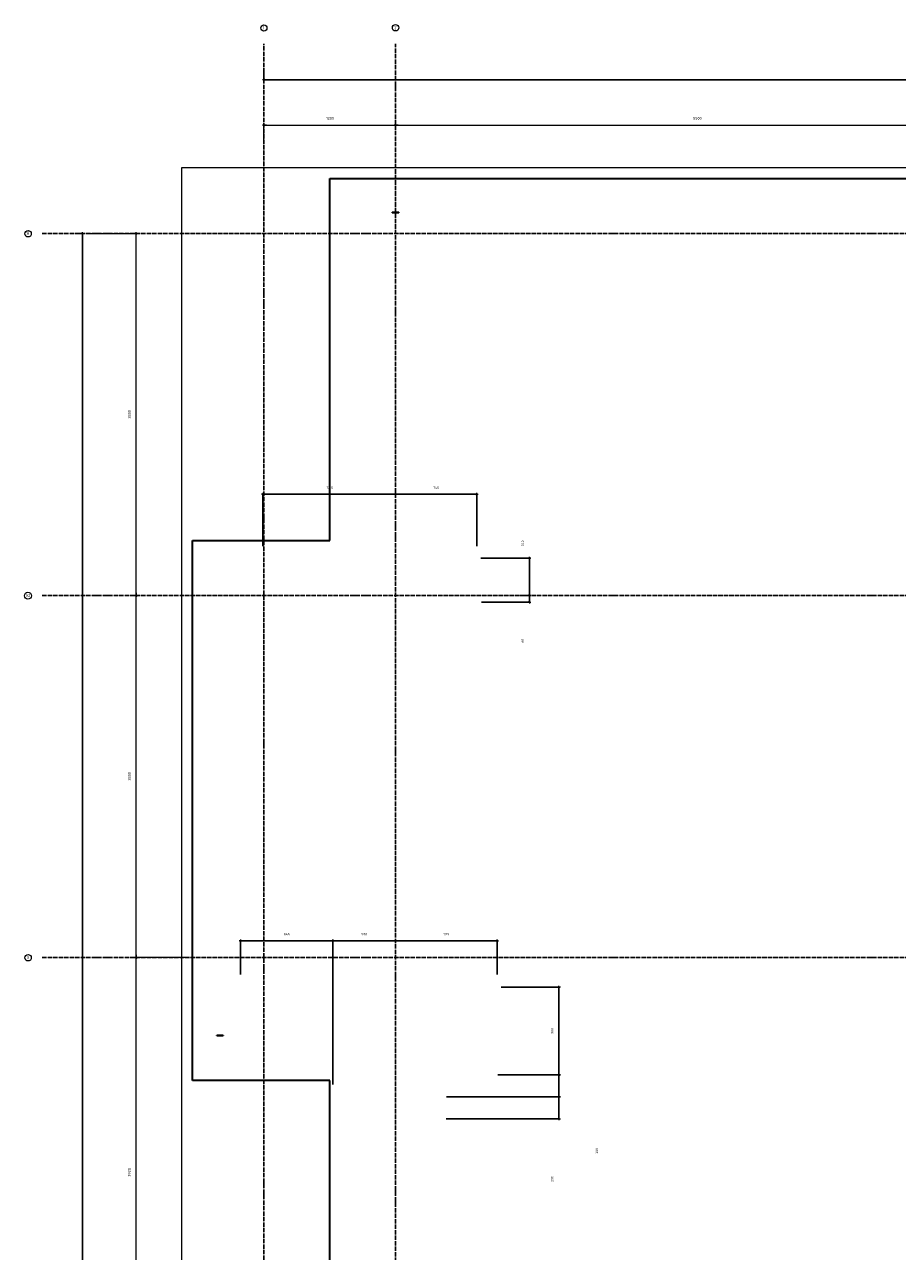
# Model space of a CAD drawing. Header units: millimetres. Extents: x -3170 to 89801, y -74170 to 82422.
# Tile 15 of 105: x 27818 to 35775, y 28500 to 39685. Entities that reach past the tile are written whole.
import ezdxf

# ---------------------------------------------------------------- set-up
doc = ezdxf.new("R2010")
doc.units = ezdxf.units.MM
doc.header["$PDMODE"] = 65
for name, pattern in [('______11', [50, 40, -5, 0, -5]), ('______3', [50, 40, -10]), ('______5', [110, 80, -10, 10, -10])]:
    doc.linetypes.add(name, pattern=pattern)
for name, color, linetype, lineweight in [('Standard', 7, 'Continuous', 25), ('Балка_ общее', 7, '______3', 13), ('Размерная линия_ общее', 7, 'Continuous', 13)]:
    doc.layers.add(name, color=color, linetype=linetype, lineweight=lineweight)
doc.layers.add('Осевая линия_ общее', color=7, linetype='______5', lineweight=13, true_color=0xa0a0a0)
doc.styles.add('ISOCPEUR', font='ISOCPEUR')
doc.dimstyles.new('DIMSTYLE_17', dxfattribs={"dimtxt": 22, "dimasz": 25, "dimexe": 0, "dimexo": 0, "dimgap": 11, "dimtad": 2, "dimdec": 0, "dimrnd": 1, "dimzin": 12, "dimdsep": 46, "dimtxsty": 'ISOCPEUR', "dimblk1": 'ALL_ML_STRICH', "dimblk2": 'ALL_ML_STRICH', "dimsah": 1, "dimcen": 0, "dimclrd": 7, "dimclre": 256, "dimclrt": 7, "dimadec": 0, "dimazin": 0, "dimtfac": 1, "dimtdec": 0, "dimtix": 1, "dimtmove": 2, "dimatfit": 3, "dimfxl": 0, "dimtzin": 0, "dimlwd": 0, "dimlwe": -3, "dimarcsym": 0})
doc.dimstyles.new('DIMSTYLE_3', dxfattribs={"dimtxt": 22, "dimasz": 25, "dimexe": 0, "dimexo": 0, "dimgap": 11, "dimtad": 2, "dimdec": 0, "dimrnd": 5, "dimzin": 12, "dimdsep": 46, "dimtxsty": 'ISOCPEUR', "dimblk1": 'ALL_ML_STRICH', "dimblk2": 'ALL_ML_STRICH', "dimsah": 1, "dimcen": 0, "dimclrd": 7, "dimclre": 256, "dimclrt": 7, "dimadec": 0, "dimazin": 0, "dimtfac": 1, "dimtdec": 0, "dimtix": 1, "dimtmove": 2, "dimatfit": 3, "dimfxl": 0, "dimtzin": 0, "dimlwd": 0, "dimlwe": -3, "dimarcsym": 0})
doc.dimstyles.new('DIMSTYLE_5', dxfattribs={"dimtxt": 25, "dimasz": 25, "dimexe": 0, "dimexo": 0, "dimgap": 12.5, "dimtad": 2, "dimdec": 0, "dimrnd": 5, "dimzin": 12, "dimdsep": 46, "dimtxsty": 'ISOCPEUR', "dimblk1": 'ALL_ML_STRICH', "dimblk2": 'ALL_ML_STRICH', "dimsah": 1, "dimcen": 0, "dimclrd": 7, "dimclre": 256, "dimclrt": 7, "dimadec": 0, "dimazin": 0, "dimtfac": 1, "dimtdec": 0, "dimtix": 1, "dimtmove": 2, "dimatfit": 3, "dimfxl": 0, "dimtzin": 0, "dimlwd": 0, "dimlwe": -3, "dimarcsym": 0})
doc.dimstyles.new('DIMSTYLE_7', dxfattribs={"dimtxt": 22, "dimasz": 25, "dimexe": 0, "dimexo": 0, "dimgap": 11, "dimtad": 0, "dimdec": 0, "dimrnd": 5, "dimzin": 12, "dimdsep": 46, "dimtxsty": 'ISOCPEUR', "dimblk1": 'ALL_ML_STRICH', "dimblk2": 'ALL_ML_STRICH', "dimsah": 1, "dimcen": 0, "dimclrd": 7, "dimclre": 256, "dimclrt": 7, "dimadec": 0, "dimazin": 0, "dimtfac": 1, "dimtdec": 0, "dimtix": 1, "dimtmove": 2, "dimatfit": 3, "dimfxl": 0, "dimtzin": 0, "dimlwd": 0, "dimlwe": -3, "dimarcsym": 0})

# ---------------------------------------------------------------- blocks, each defined once
blk = doc.blocks.new('ALL_ML_STRICH')
at = {"color": 0, "linetype": 'ByBlock', "lineweight": -2}
for p, q in [((-1, 0), (0.5, 0)), ((-0.3, -0.3), (0.3, 0.3)), ((0, -0.5), (0, 0.5))]:
    blk.add_line(p, q, dxfattribs=at)
blk = doc.blocks.new('*D42')
at = {"layer": 'DEFPOINTS', "color": 7, "linetype": 'Continuous', "lineweight": 13, "transparency": 33554687}
for p in [(29294, 31180), (28217, 27260), (28837, 27260)]:
    blk.add_point(p, dxfattribs=at)
at = {"layer": 'Балка_ общее', "color": 251, "linetype": 'Continuous', "lineweight": -2, "true_color": 0x656565, "transparency": 33554687}
for p, q in [((29284, 31180), (28837, 31180)), ((28837, 27260), (28837, 27260))]:
    blk.add_line(p, q, dxfattribs=at)
at = {"layer": 'Балка_ общее', "color": 7, "linetype": 'Continuous', "lineweight": -2, "transparency": 33554687}
blk.add_line((28837, 27260), (28837, 31180), dxfattribs=at)
at = {"layer": 'Балка_ общее', "color": 7, "linetype": 'Continuous', "lineweight": 13, "transparency": 33554687, "xscale": 25, "yscale": 25, "zscale": 25}
for p, rotation in [((28837, 31180), 90), ((28837, 27260), 270)]:
    blk.add_blockref('ALL_ML_STRICH', p, dxfattribs=dict(at, rotation=rotation))
at = {"layer": 'Балка_ общее', "color": 7, "linetype": 'Continuous', "lineweight": 13, "transparency": 33554687, "insert": (28774, 29221), "char_height": 25, "width": 100, "attachment_point": 5, "rotation": 90, "style": 'ISOCPEUR'}
blk.add_mtext('\\A1;{3920}', dxfattribs=at)
blk = doc.blocks.new('*D43')
at = {"layer": 'DEFPOINTS', "color": 7, "linetype": 'Continuous', "lineweight": 13, "transparency": 33554687}
for p in [(28217, 34480), (28837, 31180), (29294, 31180)]:
    blk.add_point(p, dxfattribs=at)
at = {"layer": 'Балка_ общее', "color": 251, "linetype": 'Continuous', "lineweight": -2, "true_color": 0x656565, "transparency": 33554687}
for p, q in [((28837, 34480), (28837, 34480)), ((29284, 31180), (28837, 31180))]:
    blk.add_line(p, q, dxfattribs=at)
at = {"layer": 'Балка_ общее', "color": 7, "linetype": 'Continuous', "lineweight": -2, "transparency": 33554687}
blk.add_line((28837, 31180), (28837, 34480), dxfattribs=at)
at = {"layer": 'Балка_ общее', "color": 7, "linetype": 'Continuous', "lineweight": 13, "transparency": 33554687, "xscale": 25, "yscale": 25, "zscale": 25}
for p, rotation in [((28837, 34480), 90), ((28837, 31180), 270)]:
    blk.add_blockref('ALL_ML_STRICH', p, dxfattribs=dict(at, rotation=rotation))
at = {"layer": 'Балка_ общее', "color": 7, "linetype": 'Continuous', "lineweight": 13, "transparency": 33554687, "insert": (28774, 32831), "char_height": 25, "width": 100, "attachment_point": 5, "rotation": 90, "style": 'ISOCPEUR'}
blk.add_mtext('\\A1;{3300}', dxfattribs=at)
blk = doc.blocks.new('*D44')
at = {"layer": 'DEFPOINTS', "color": 7, "linetype": 'Continuous', "lineweight": 13, "transparency": 33554687}
for p in [(28424, 37780), (28217, 34480), (28837, 34480)]:
    blk.add_point(p, dxfattribs=at)
at = {"layer": 'Балка_ общее', "color": 251, "linetype": 'Continuous', "lineweight": -2, "true_color": 0x656565, "transparency": 33554687}
for p, q in [((28414, 37780), (28837, 37780)), ((28837, 34480), (28837, 34480))]:
    blk.add_line(p, q, dxfattribs=at)
at = {"layer": 'Балка_ общее', "color": 7, "linetype": 'Continuous', "lineweight": -2, "transparency": 33554687}
blk.add_line((28837, 34480), (28837, 37780), dxfattribs=at)
at = {"layer": 'Балка_ общее', "color": 7, "linetype": 'Continuous', "lineweight": 13, "transparency": 33554687, "xscale": 25, "yscale": 25, "zscale": 25}
for p, rotation in [((28837, 37780), 90), ((28837, 34480), 270)]:
    blk.add_blockref('ALL_ML_STRICH', p, dxfattribs=dict(at, rotation=rotation))
at = {"layer": 'Балка_ общее', "color": 7, "linetype": 'Continuous', "lineweight": 13, "transparency": 33554687, "insert": (28774, 36131), "char_height": 25, "width": 100, "attachment_point": 5, "rotation": 90, "style": 'ISOCPEUR'}
blk.add_mtext('\\A1;{3300}', dxfattribs=at)
blk = doc.blocks.new('*D45')
at = {"layer": 'DEFPOINTS', "color": 7, "linetype": 'Continuous', "lineweight": 13, "transparency": 33554687}
for p in [(30000, 38767), (31200, 38758), (30000, 38590)]:
    blk.add_point(p, dxfattribs=at)
at = {"layer": 'Балка_ общее', "color": 251, "linetype": 'Continuous', "lineweight": -2, "true_color": 0x656565, "transparency": 33554687}
for p, q in [((30000, 38600), (30000, 38767)), ((31200, 38768), (31200, 38767))]:
    blk.add_line(p, q, dxfattribs=at)
at = {"layer": 'Балка_ общее', "color": 7, "linetype": 'Continuous', "lineweight": -2, "transparency": 33554687}
blk.add_line((30000, 38767), (31200, 38767), dxfattribs=at)
at = {"layer": 'Балка_ общее', "color": 7, "linetype": 'Continuous', "lineweight": 13, "transparency": 33554687, "xscale": 25, "yscale": 25, "zscale": 25, "rotation": 180}
blk.add_blockref('ALL_ML_STRICH', (30000, 38767), dxfattribs=at)
at = {"layer": 'Балка_ общее', "color": 7, "linetype": 'Continuous', "lineweight": 13, "transparency": 33554687, "xscale": 25, "yscale": 25, "zscale": 25}
blk.add_blockref('ALL_ML_STRICH', (31200, 38767), dxfattribs=at)
at = {"layer": 'Балка_ общее', "color": 7, "linetype": 'Continuous', "lineweight": 13, "transparency": 33554687, "insert": (30604, 38830), "char_height": 25, "width": 100, "attachment_point": 5, "style": 'ISOCPEUR'}
blk.add_mtext('\\A1;{1200}', dxfattribs=at)
blk = doc.blocks.new('*D46')
at = {"layer": 'DEFPOINTS', "color": 7, "linetype": 'Continuous', "lineweight": 13, "transparency": 33554687}
for p in [(31200, 38767), (31200, 38758), (36700, 38799)]:
    blk.add_point(p, dxfattribs=at)
at = {"layer": 'Балка_ общее', "color": 251, "linetype": 'Continuous', "lineweight": -2, "true_color": 0x656565, "transparency": 33554687}
for p, q in [((31200, 38768), (31200, 38767)), ((36700, 38809), (36700, 38767))]:
    blk.add_line(p, q, dxfattribs=at)
at = {"layer": 'Балка_ общее', "color": 7, "linetype": 'Continuous', "lineweight": -2, "transparency": 33554687}
blk.add_line((31200, 38767), (36700, 38767), dxfattribs=at)
at = {"layer": 'Балка_ общее', "color": 7, "linetype": 'Continuous', "lineweight": 13, "transparency": 33554687, "xscale": 25, "yscale": 25, "zscale": 25, "rotation": 180}
blk.add_blockref('ALL_ML_STRICH', (31200, 38767), dxfattribs=at)
at = {"layer": 'Балка_ общее', "color": 7, "linetype": 'Continuous', "lineweight": 13, "transparency": 33554687, "xscale": 25, "yscale": 25, "zscale": 25}
blk.add_blockref('ALL_ML_STRICH', (36700, 38767), dxfattribs=at)
at = {"layer": 'Балка_ общее', "color": 7, "linetype": 'Continuous', "lineweight": 13, "transparency": 33554687, "insert": (33951, 38830), "char_height": 25, "width": 100, "attachment_point": 5, "style": 'ISOCPEUR'}
blk.add_mtext('\\A1;{5500}', dxfattribs=at)
blk = doc.blocks.new('*D157')
at = {"layer": 'DEFPOINTS', "color": 7, "linetype": 'Continuous', "lineweight": 13, "transparency": 33554687}
for p in [(29991, 35403), (31200, 35430), (29991, 34831)]:
    blk.add_point(p, dxfattribs=at)
at = {"layer": 'Размерная линия_ общее', "color": 253, "linetype": 'Continuous', "lineweight": -2, "true_color": 0xa0a0a0, "transparency": 33554687}
for p, q in [((29991, 34931), (29991, 35403)), ((31200, 35403), (31200, 35403))]:
    blk.add_line(p, q, dxfattribs=at)
at = {"layer": 'Размерная линия_ общее', "color": 7, "linetype": 'Continuous', "lineweight": -2, "transparency": 33554687}
blk.add_line((29991, 35403), (31200, 35403), dxfattribs=at)
at = {"layer": 'Размерная линия_ общее', "color": 7, "linetype": 'Continuous', "lineweight": 13, "transparency": 33554687, "xscale": 25, "yscale": 25, "zscale": 25, "rotation": 180}
blk.add_blockref('ALL_ML_STRICH', (29991, 35403), dxfattribs=at)
at = {"layer": 'Размерная линия_ общее', "color": 7, "linetype": 'Continuous', "lineweight": 13, "transparency": 33554687, "xscale": 25, "yscale": 25, "zscale": 25}
blk.add_blockref('ALL_ML_STRICH', (31200, 35403), dxfattribs=at)
at = {"layer": 'Размерная линия_ общее', "color": 7, "linetype": 'Continuous', "lineweight": 13, "transparency": 33554687, "insert": (30601, 35464), "char_height": 22, "width": 88, "attachment_point": 5, "style": 'ISOCPEUR'}
blk.add_mtext('\\A1;{1210}', dxfattribs=at)
blk = doc.blocks.new('*D158')
at = {"layer": 'DEFPOINTS', "color": 7, "linetype": 'Continuous', "lineweight": 13, "transparency": 33554687}
for p in [(31200, 35430), (31200, 35403), (31941, 34831)]:
    blk.add_point(p, dxfattribs=at)
at = {"layer": 'Размерная линия_ общее', "color": 253, "linetype": 'Continuous', "lineweight": -2, "true_color": 0xa0a0a0, "transparency": 33554687}
for p, q in [((31200, 35403), (31200, 35403)), ((31941, 34931), (31941, 35403))]:
    blk.add_line(p, q, dxfattribs=at)
at = {"layer": 'Размерная линия_ общее', "color": 7, "linetype": 'Continuous', "lineweight": -2, "transparency": 33554687}
blk.add_line((31200, 35403), (31941, 35403), dxfattribs=at)
at = {"layer": 'Размерная линия_ общее', "color": 7, "linetype": 'Continuous', "lineweight": 13, "transparency": 33554687, "xscale": 25, "yscale": 25, "zscale": 25, "rotation": 180}
blk.add_blockref('ALL_ML_STRICH', (31200, 35403), dxfattribs=at)
at = {"layer": 'Размерная линия_ общее', "color": 7, "linetype": 'Continuous', "lineweight": 13, "transparency": 33554687, "xscale": 25, "yscale": 25, "zscale": 25}
blk.add_blockref('ALL_ML_STRICH', (31941, 35403), dxfattribs=at)
at = {"layer": 'Размерная линия_ общее', "color": 7, "linetype": 'Continuous', "lineweight": 13, "transparency": 33554687, "insert": (31570, 35464), "char_height": 22, "width": 66, "attachment_point": 5, "style": 'ISOCPEUR'}
blk.add_mtext('\\A1;{740}', dxfattribs=at)
blk = doc.blocks.new('*D159')
at = {"layer": 'DEFPOINTS', "color": 7, "linetype": 'Continuous', "lineweight": 13, "transparency": 33554687}
for p in [(32235, 34480), (31883, 34420), (32420, 34420)]:
    blk.add_point(p, dxfattribs=at)
at = {"layer": 'Размерная линия_ общее', "color": 253, "linetype": 'Continuous', "lineweight": -2, "true_color": 0xa0a0a0, "transparency": 33554687}
for p, q in [((32335, 34480), (32420, 34480)), ((31983, 34420), (32420, 34420))]:
    blk.add_line(p, q, dxfattribs=at)
at = {"layer": 'Размерная линия_ общее', "color": 7, "linetype": 'Continuous', "lineweight": -2, "transparency": 33554687}
blk.add_line((32420, 34420), (32420, 34480), dxfattribs=at)
at = {"layer": 'Размерная линия_ общее', "color": 7, "linetype": 'Continuous', "lineweight": 13, "transparency": 33554687, "xscale": 25, "yscale": 25, "zscale": 25}
for p, rotation in [((32420, 34480), 90), ((32420, 34420), 270)]:
    blk.add_blockref('ALL_ML_STRICH', p, dxfattribs=dict(at, rotation=rotation))
at = {"layer": 'Размерная линия_ общее', "color": 7, "linetype": 'Continuous', "lineweight": 13, "transparency": 33554687, "insert": (32358, 34068), "char_height": 22, "width": 44, "attachment_point": 5, "rotation": 90, "style": 'ISOCPEUR'}
blk.add_mtext('\\A1;{60}', dxfattribs=at)
blk = doc.blocks.new('*D160')
at = {"layer": 'DEFPOINTS', "color": 7, "linetype": 'Continuous', "lineweight": 13, "transparency": 33554687}
for p in [(31878, 34820), (32235, 34480), (32420, 34480)]:
    blk.add_point(p, dxfattribs=at)
at = {"layer": 'Размерная линия_ общее', "color": 253, "linetype": 'Continuous', "lineweight": -2, "true_color": 0xa0a0a0, "transparency": 33554687}
for p, q in [((31978, 34820), (32420, 34820)), ((32335, 34480), (32420, 34480))]:
    blk.add_line(p, q, dxfattribs=at)
at = {"layer": 'Размерная линия_ общее', "color": 7, "linetype": 'Continuous', "lineweight": -2, "transparency": 33554687}
blk.add_line((32420, 34480), (32420, 34820), dxfattribs=at)
at = {"layer": 'Размерная линия_ общее', "color": 7, "linetype": 'Continuous', "lineweight": 13, "transparency": 33554687, "xscale": 25, "yscale": 25, "zscale": 25}
for p, rotation in [((32420, 34820), 90), ((32420, 34480), 270)]:
    blk.add_blockref('ALL_ML_STRICH', p, dxfattribs=dict(at, rotation=rotation))
at = {"layer": 'Размерная линия_ общее', "color": 7, "linetype": 'Continuous', "lineweight": 13, "transparency": 33554687, "insert": (32359, 34955), "char_height": 22, "width": 66, "attachment_point": 5, "rotation": 90, "style": 'ISOCPEUR'}
blk.add_mtext('\\A1;{340}', dxfattribs=at)
blk = doc.blocks.new('*D161')
at = {"layer": 'DEFPOINTS', "color": 7, "linetype": 'Continuous', "lineweight": 13, "transparency": 33554687}
for p in [(31564, 29910), (31561, 29710), (32690, 29710)]:
    blk.add_point(p, dxfattribs=at)
at = {"layer": 'Размерная линия_ общее', "color": 253, "linetype": 'Continuous', "lineweight": -2, "true_color": 0xa0a0a0, "transparency": 33554687}
for p, q in [((31664, 29910), (32690, 29910)), ((31661, 29710), (32690, 29710))]:
    blk.add_line(p, q, dxfattribs=at)
at = {"layer": 'Размерная линия_ общее', "color": 7, "linetype": 'Continuous', "lineweight": -2, "transparency": 33554687}
blk.add_line((32690, 29710), (32690, 29910), dxfattribs=at)
at = {"layer": 'Размерная линия_ общее', "color": 7, "linetype": 'Continuous', "lineweight": 13, "transparency": 33554687, "xscale": 25, "yscale": 25, "zscale": 25}
for p, rotation in [((32690, 29910), 90), ((32690, 29710), 270)]:
    blk.add_blockref('ALL_ML_STRICH', p, dxfattribs=dict(at, rotation=rotation))
at = {"layer": 'Размерная линия_ общее', "color": 7, "linetype": 'Continuous', "lineweight": 13, "transparency": 33554687, "insert": (32629, 29160), "char_height": 22, "width": 66, "attachment_point": 5, "rotation": 90, "style": 'ISOCPEUR'}
blk.add_mtext('\\A1;{200}', dxfattribs=at)
blk = doc.blocks.new('*D162')
at = {"layer": 'DEFPOINTS', "color": 7, "linetype": 'Continuous', "lineweight": 13, "transparency": 33554687}
for p in [(32034, 30110), (31564, 29910), (32690, 29910)]:
    blk.add_point(p, dxfattribs=at)
at = {"layer": 'Размерная линия_ общее', "color": 253, "linetype": 'Continuous', "lineweight": -2, "true_color": 0xa0a0a0, "transparency": 33554687}
for p, q in [((32134, 30110), (32690, 30110)), ((31664, 29910), (32690, 29910))]:
    blk.add_line(p, q, dxfattribs=at)
at = {"layer": 'Размерная линия_ общее', "color": 7, "linetype": 'Continuous', "lineweight": -2, "transparency": 33554687}
blk.add_line((32690, 29910), (32690, 30110), dxfattribs=at)
at = {"layer": 'Размерная линия_ общее', "color": 7, "linetype": 'Continuous', "lineweight": 13, "transparency": 33554687, "xscale": 25, "yscale": 25, "zscale": 25}
for p, rotation in [((32690, 30110), 90), ((32690, 29910), 270)]:
    blk.add_blockref('ALL_ML_STRICH', p, dxfattribs=dict(at, rotation=rotation))
at = {"layer": 'Размерная линия_ общее', "color": 7, "linetype": 'Continuous', "lineweight": 13, "transparency": 33554687, "insert": (33034, 29418), "char_height": 22, "width": 66, "attachment_point": 5, "rotation": 90, "style": 'ISOCPEUR'}
blk.add_mtext('\\A1;{200}', dxfattribs=at)
blk = doc.blocks.new('*D163')
at = {"layer": 'DEFPOINTS', "color": 7, "linetype": 'Continuous', "lineweight": 13, "transparency": 33554687}
for p in [(32062, 30910), (32034, 30110), (32690, 30110)]:
    blk.add_point(p, dxfattribs=at)
at = {"layer": 'Размерная линия_ общее', "color": 253, "linetype": 'Continuous', "lineweight": -2, "true_color": 0xa0a0a0, "transparency": 33554687}
for p, q in [((32162, 30910), (32690, 30910)), ((32134, 30110), (32690, 30110))]:
    blk.add_line(p, q, dxfattribs=at)
at = {"layer": 'Размерная линия_ общее', "color": 7, "linetype": 'Continuous', "lineweight": -2, "transparency": 33554687}
blk.add_line((32690, 30110), (32690, 30910), dxfattribs=at)
at = {"layer": 'Размерная линия_ общее', "color": 7, "linetype": 'Continuous', "lineweight": 13, "transparency": 33554687, "xscale": 25, "yscale": 25, "zscale": 25}
for p, rotation in [((32690, 30910), 90), ((32690, 30110), 270)]:
    blk.add_blockref('ALL_ML_STRICH', p, dxfattribs=dict(at, rotation=rotation))
at = {"layer": 'Размерная линия_ общее', "color": 7, "linetype": 'Continuous', "lineweight": 13, "transparency": 33554687, "insert": (32629, 30511), "char_height": 22, "width": 66, "attachment_point": 5, "rotation": 90, "style": 'ISOCPEUR'}
blk.add_mtext('\\A1;{800}', dxfattribs=at)
blk = doc.blocks.new('*D164')
at = {"layer": 'DEFPOINTS', "color": 7, "linetype": 'Continuous', "lineweight": 13, "transparency": 33554687}
for p in [(29787, 31331), (29787, 30924), (30630, 29921)]:
    blk.add_point(p, dxfattribs=at)
at = {"layer": 'Размерная линия_ общее', "color": 253, "linetype": 'Continuous', "lineweight": -2, "true_color": 0xa0a0a0, "transparency": 33554687}
for p, q in [((29787, 31024), (29787, 31331)), ((30630, 30021), (30630, 31331))]:
    blk.add_line(p, q, dxfattribs=at)
at = {"layer": 'Размерная линия_ общее', "color": 7, "linetype": 'Continuous', "lineweight": -2, "transparency": 33554687}
blk.add_line((29787, 31331), (30630, 31331), dxfattribs=at)
at = {"layer": 'Размерная линия_ общее', "color": 7, "linetype": 'Continuous', "lineweight": 13, "transparency": 33554687, "xscale": 25, "yscale": 25, "zscale": 25, "rotation": 180}
blk.add_blockref('ALL_ML_STRICH', (29787, 31331), dxfattribs=at)
at = {"layer": 'Размерная линия_ общее', "color": 7, "linetype": 'Continuous', "lineweight": 13, "transparency": 33554687, "xscale": 25, "yscale": 25, "zscale": 25}
blk.add_blockref('ALL_ML_STRICH', (30630, 31331), dxfattribs=at)
at = {"layer": 'Размерная линия_ общее', "color": 7, "linetype": 'Continuous', "lineweight": 13, "transparency": 33554687, "insert": (30208, 31392), "char_height": 22, "width": 66, "attachment_point": 5, "style": 'ISOCPEUR'}
blk.add_mtext('\\A1;{845}', dxfattribs=at)
blk = doc.blocks.new('*D165')
at = {"layer": 'DEFPOINTS', "color": 7, "linetype": 'Continuous', "lineweight": 13, "transparency": 33554687}
for p in [(30630, 31331), (31200, 31340), (30630, 29921)]:
    blk.add_point(p, dxfattribs=at)
at = {"layer": 'Размерная линия_ общее', "color": 253, "linetype": 'Continuous', "lineweight": -2, "true_color": 0xa0a0a0, "transparency": 33554687}
for p, q in [((30630, 30021), (30630, 31331)), ((31200, 31331), (31200, 31331))]:
    blk.add_line(p, q, dxfattribs=at)
at = {"layer": 'Размерная линия_ общее', "color": 7, "linetype": 'Continuous', "lineweight": -2, "transparency": 33554687}
blk.add_line((30630, 31331), (31200, 31331), dxfattribs=at)
at = {"layer": 'Размерная линия_ общее', "color": 7, "linetype": 'Continuous', "lineweight": 13, "transparency": 33554687, "xscale": 25, "yscale": 25, "zscale": 25, "rotation": 180}
blk.add_blockref('ALL_ML_STRICH', (30630, 31331), dxfattribs=at)
at = {"layer": 'Размерная линия_ общее', "color": 7, "linetype": 'Continuous', "lineweight": 13, "transparency": 33554687, "xscale": 25, "yscale": 25, "zscale": 25}
blk.add_blockref('ALL_ML_STRICH', (31200, 31331), dxfattribs=at)
at = {"layer": 'Размерная линия_ общее', "color": 7, "linetype": 'Continuous', "lineweight": 13, "transparency": 33554687, "insert": (30916, 31392), "char_height": 22, "width": 66, "attachment_point": 5, "style": 'ISOCPEUR'}
blk.add_mtext('\\A1;{570}', dxfattribs=at)
blk = doc.blocks.new('*D166')
at = {"layer": 'DEFPOINTS', "color": 7, "linetype": 'Continuous', "lineweight": 13, "transparency": 33554687}
for p in [(31200, 31340), (31200, 31331), (32127, 30924)]:
    blk.add_point(p, dxfattribs=at)
at = {"layer": 'Размерная линия_ общее', "color": 253, "linetype": 'Continuous', "lineweight": -2, "true_color": 0xa0a0a0, "transparency": 33554687}
for p, q in [((31200, 31331), (31200, 31331)), ((32127, 31024), (32127, 31331))]:
    blk.add_line(p, q, dxfattribs=at)
at = {"layer": 'Размерная линия_ общее', "color": 7, "linetype": 'Continuous', "lineweight": -2, "transparency": 33554687}
blk.add_line((31200, 31331), (32127, 31331), dxfattribs=at)
at = {"layer": 'Размерная линия_ общее', "color": 7, "linetype": 'Continuous', "lineweight": 13, "transparency": 33554687, "xscale": 25, "yscale": 25, "zscale": 25, "rotation": 180}
blk.add_blockref('ALL_ML_STRICH', (31200, 31331), dxfattribs=at)
at = {"layer": 'Размерная линия_ общее', "color": 7, "linetype": 'Continuous', "lineweight": 13, "transparency": 33554687, "xscale": 25, "yscale": 25, "zscale": 25}
blk.add_blockref('ALL_ML_STRICH', (32127, 31331), dxfattribs=at)
at = {"layer": 'Размерная линия_ общее', "color": 7, "linetype": 'Continuous', "lineweight": 13, "transparency": 33554687, "insert": (31664, 31392), "char_height": 22, "width": 66, "attachment_point": 5, "style": 'ISOCPEUR'}
blk.add_mtext('\\A1;{925}', dxfattribs=at)
blk = doc.blocks.new('*D537')
at = {"layer": 'DEFPOINTS', "color": 7, "linetype": 'Continuous', "lineweight": 13, "transparency": 33554687}
for p in [(28180, 37780), (28060, 16740), (28348, 16740)]:
    blk.add_point(p, dxfattribs=at)
at = {"layer": 'Размерная линия_ общее', "color": 253, "linetype": 'Continuous', "lineweight": -2, "true_color": 0xa0a0a0, "transparency": 33554687}
for p, q in [((28280, 37780), (28348, 37780)), ((28160, 16740), (28348, 16740))]:
    blk.add_line(p, q, dxfattribs=at)
at = {"layer": 'Размерная линия_ общее', "color": 7, "linetype": 'Continuous', "lineweight": -2, "transparency": 33554687}
blk.add_line((28348, 16740), (28348, 37780), dxfattribs=at)
at = {"layer": 'Размерная линия_ общее', "color": 7, "linetype": 'Continuous', "lineweight": 13, "transparency": 33554687, "xscale": 25, "yscale": 25, "zscale": 25}
for p, rotation in [((28348, 37780), 90), ((28348, 16740), 270)]:
    blk.add_blockref('ALL_ML_STRICH', p, dxfattribs=dict(at, rotation=rotation))
at = {"layer": 'Размерная линия_ общее', "color": 7, "linetype": 'Continuous', "lineweight": 13, "transparency": 33554687, "insert": (28287, 27262), "char_height": 22, "width": 110, "attachment_point": 5, "rotation": 90, "style": 'ISOCPEUR'}
blk.add_mtext('\\A1;{21040}', dxfattribs=at)
blk = doc.blocks.new('*D540')
at = {"layer": 'DEFPOINTS', "color": 7, "linetype": 'Continuous', "lineweight": 13, "transparency": 33554687}
for p in [(30000, 39372), (30000, 39181), (43900, 39051)]:
    blk.add_point(p, dxfattribs=at)
at = {"layer": 'Размерная линия_ общее', "color": 253, "linetype": 'Continuous', "lineweight": -2, "true_color": 0xa0a0a0, "transparency": 33554687}
for p, q in [((30000, 39272), (30000, 39181)), ((43900, 39181), (43900, 39181))]:
    blk.add_line(p, q, dxfattribs=at)
at = {"layer": 'Размерная линия_ общее', "color": 7, "linetype": 'Continuous', "lineweight": -2, "transparency": 33554687}
blk.add_line((30000, 39181), (43900, 39181), dxfattribs=at)
at = {"layer": 'Размерная линия_ общее', "color": 7, "linetype": 'Continuous', "lineweight": 13, "transparency": 33554687, "xscale": 25, "yscale": 25, "zscale": 25, "rotation": 180}
blk.add_blockref('ALL_ML_STRICH', (30000, 39181), dxfattribs=at)
at = {"layer": 'Размерная линия_ общее', "color": 7, "linetype": 'Continuous', "lineweight": 13, "transparency": 33554687, "xscale": 25, "yscale": 25, "zscale": 25}
blk.add_blockref('ALL_ML_STRICH', (43900, 39181), dxfattribs=at)
at = {"layer": 'Размерная линия_ общее', "color": 7, "linetype": 'Continuous', "lineweight": 13, "transparency": 33554687, "insert": (36953, 39242), "char_height": 22, "width": 110, "attachment_point": 5, "style": 'ISOCPEUR'}
blk.add_mtext('\\A1;{13900}', dxfattribs=at)
blk = doc.blocks.new('СЛОЖНЫЙ_ОБЪЕКТ_1')
at = {"layer": 'Осевая линия_ общее', "color": 253, "linetype": '______11', "lineweight": -3, "true_color": 0xa0a0a0, "transparency": 33554687}
for p, q in [((30000, 15950), (30000, 39510)), ((31200, 15830), (31200, 39510)), ((27980, 37780), (44900, 37780)), ((27980, 34480), (44900, 34480)), ((27980, 31180), (46830, 31180))]:
    blk.add_line(p, q, dxfattribs=at)
at = {"layer": 'Осевая линия_ общее', "color": 7, "linetype": 'Continuous', "lineweight": 13, "transparency": 33554687}
for centre, radius in [((30000.2, 39653.4), 28.2), ((31200.2, 39655.5), 29.2), ((27850.4, 37778.1), 29.9), ((27849.5, 34478), 31), ((27850.4, 31178), 29.9)]:
    blk.add_circle(centre, radius, dxfattribs=at)
at = {"layer": 'Осевая линия_ общее', "color": 7, "linetype": 'Continuous', "lineweight": 13, "transparency": 33554687, "char_height": 30, "attachment_point": 7, "style": 'ISOCPEUR'}
for s, insert, width in [('\\W0.56;1', (29992.7, 39640.4), 23.333), ('\\W0.78;2', (31189.7, 39642.5), 32.641), ('\\W0.80;Я', (27838.4, 37765), 35.983), ('\\W0.83;Ю', (27835.2, 34465), 40.887), ('\\W0.80;Э', (27838.4, 31165), 35.983)]:
    blk.add_mtext(s, dxfattribs=dict(at, insert=insert, width=width))
at = {"layer": 'Балка_ общее', "color": 7, "linetype": 'Continuous', "lineweight": 13, "transparency": 33554687}
for base, p1, p2, picture, middle in [((31200, 38767.3), (30000, 38600), (31200, 38767.8), '*D45', (30603.7, 38829.8)), ((36700, 38767.3), (31200, 38767.8), (36700, 38809.4), '*D46', (33951.2, 38829.8))]:
    dim = blk.add_linear_dim(base=base, p1=p1, p2=p2, dimstyle='DIMSTYLE_5', override={"dimpost": '<>', "dimclrd": 7, "dimclre": 251, "dimclrt": 7, "dimlwd": 0, "dimlwe": 65533}, dxfattribs=at)
    dim.commit()
    dim.dimension.update_dxf_attribs({"geometry": picture, "text_midpoint": middle, "dimtype": 160})
for base, p1, p2, picture, middle in [((28836.9, 37780), (28836.9, 34480), (28413.8, 37780), '*D44', (28774.4, 36131.2)), ((28836.9, 34480), (29283.5, 31180), (28836.9, 34480), '*D43', (28774.4, 32831.2)), ((28836.9, 31180), (28836.9, 27260), (29283.5, 31180), '*D42', (28774.4, 29221.2))]:
    dim = blk.add_linear_dim(base=base, p1=p1, p2=p2, angle=90, dimstyle='DIMSTYLE_5', override={"dimpost": '<>', "dimclrd": 7, "dimclre": 251, "dimclrt": 7, "dimlwd": 0, "dimlwe": 65533}, dxfattribs=at)
    dim.commit()
    dim.dimension.update_dxf_attribs({"geometry": picture, "text_midpoint": middle, "dimtype": 160})

msp = doc.modelspace()

# ---------------------------------------------------------------- linework, layer by layer
at = {"color": 7, "linetype": 'Continuous', "lineweight": 35, "transparency": 33554687}
for p, q in [((31170, 37970), (31170, 37973.1)), ((31170, 37973.1), (31230, 37973.1)), ((31170, 37970), (31230, 37970)), ((31230, 37973.1), (31230, 37970)), ((29570, 30470), (29570, 30473.1)), ((29570, 30473.1), (29630, 30473.1)), ((29570, 30470), (29630, 30470)), ((29630, 30473.1), (29630, 30470))]:
    msp.add_line(p, q, dxfattribs=at)
at = {"layer": 'Standard', "color": 7, "linetype": 'Continuous', "lineweight": 18, "transparency": 33554687}
msp.add_lwpolyline([(29250, 16540), (46440, 16540), (46440, 38380), (29250, 38380), (29250, 16540)], dxfattribs=at)
at = {"layer": 'Размерная линия_ общее', "color": 7, "linetype": 'Continuous', "lineweight": 35, "transparency": 33554687}
for p, q in [((30600, 34980), (30600, 38280)), ((30600, 38280), (44500, 38280)), ((29350, 30060), (29350, 34980)), ((29350, 34980), (30600, 34980)), ((30600, 30060), (29350, 30060)), ((30600, 24460), (30600, 30060))]:
    msp.add_line(p, q, dxfattribs=at)

# ---------------------------------------------------------------- block references
at = {"layer": 'Балка_ общее', "color": 7, "linetype": 'Continuous', "lineweight": 13, "transparency": 33554687}
msp.add_blockref('СЛОЖНЫЙ_ОБЪЕКТ_1', (0, 0), dxfattribs=at)

# ---------------------------------------------------------------- dimensions: what is measured, and where the dimension line sits
at = {"layer": 'Размерная линия_ общее', "color": 7, "linetype": 'Continuous', "lineweight": 13, "transparency": 33554687}
for base, p1, p2, dimstyle, picture, middle in [((43900, 39180.6), (30000, 39271.9), (43900, 39180.6), 'DIMSTYLE_17', '*D540', (36953.3, 39241.6)), ((31200, 35403.2), (29990.8, 34931.1), (31200, 35403.2), 'DIMSTYLE_3', '*D157', (30600.9, 35464.2)), ((31940.8, 35403.2), (31200, 35403.2), (31940.8, 34931.1), 'DIMSTYLE_3', '*D158', (31570.4, 35464.2)), ((30630, 31331.1), (29786.7, 31024), (30630, 30021), 'DIMSTYLE_3', '*D164', (30208.3, 31392.1)), ((31200, 31331.1), (30630, 30021), (31200, 31331.1), 'DIMSTYLE_3', '*D165', (30916.1, 31392.1)), ((32126.7, 31331.1), (31200, 31331.1), (32126.7, 31024), 'DIMSTYLE_3', '*D166', (31664.4, 31392.1))]:
    dim = msp.add_linear_dim(base=base, p1=p1, p2=p2, dimstyle=dimstyle, override={"dimpost": '<>', "dimclrd": 7, "dimclre": 253, "dimclrt": 7, "dimlwd": 0, "dimlwe": 65533}, dxfattribs=at)
    dim.commit()
    dim.dimension.update_dxf_attribs({"geometry": picture, "text_midpoint": middle, "dimtype": 160})
for base, p1, p2, dimstyle, picture, middle in [((28348.5, 37780), (28160.2, 16740), (28280.1, 37780), 'DIMSTYLE_17', '*D537', (28287.5, 27262.2)), ((32419.9, 34820.1), (32335.4, 34480), (31977.7, 34820.1), 'DIMSTYLE_3', '*D160', (32358.9, 34954.5)), ((32419.9, 34480), (31982.8, 34420.1), (32335.4, 34480), 'DIMSTYLE_3', '*D159', (32358.5, 34068.4)), ((32689.6, 30910), (32134.2, 30110), (32162.3, 30910), 'DIMSTYLE_3', '*D163', (32628.6, 30511.1)), ((32689.6, 30110), (31664.1, 29910), (32134.2, 30110), 'DIMSTYLE_7', '*D162', (33034.1, 29418.4)), ((32689.6, 29910), (31661.2, 29710), (31664.1, 29910), 'DIMSTYLE_3', '*D161', (32628.9, 29159.6))]:
    dim = msp.add_linear_dim(base=base, p1=p1, p2=p2, angle=90, dimstyle=dimstyle, override={"dimpost": '<>', "dimclrd": 7, "dimclre": 253, "dimclrt": 7, "dimlwd": 0, "dimlwe": 65533}, dxfattribs=at)
    dim.commit()
    dim.dimension.update_dxf_attribs({"geometry": picture, "text_midpoint": middle, "dimtype": 160})

doc.saveas('drawing.dxf')
